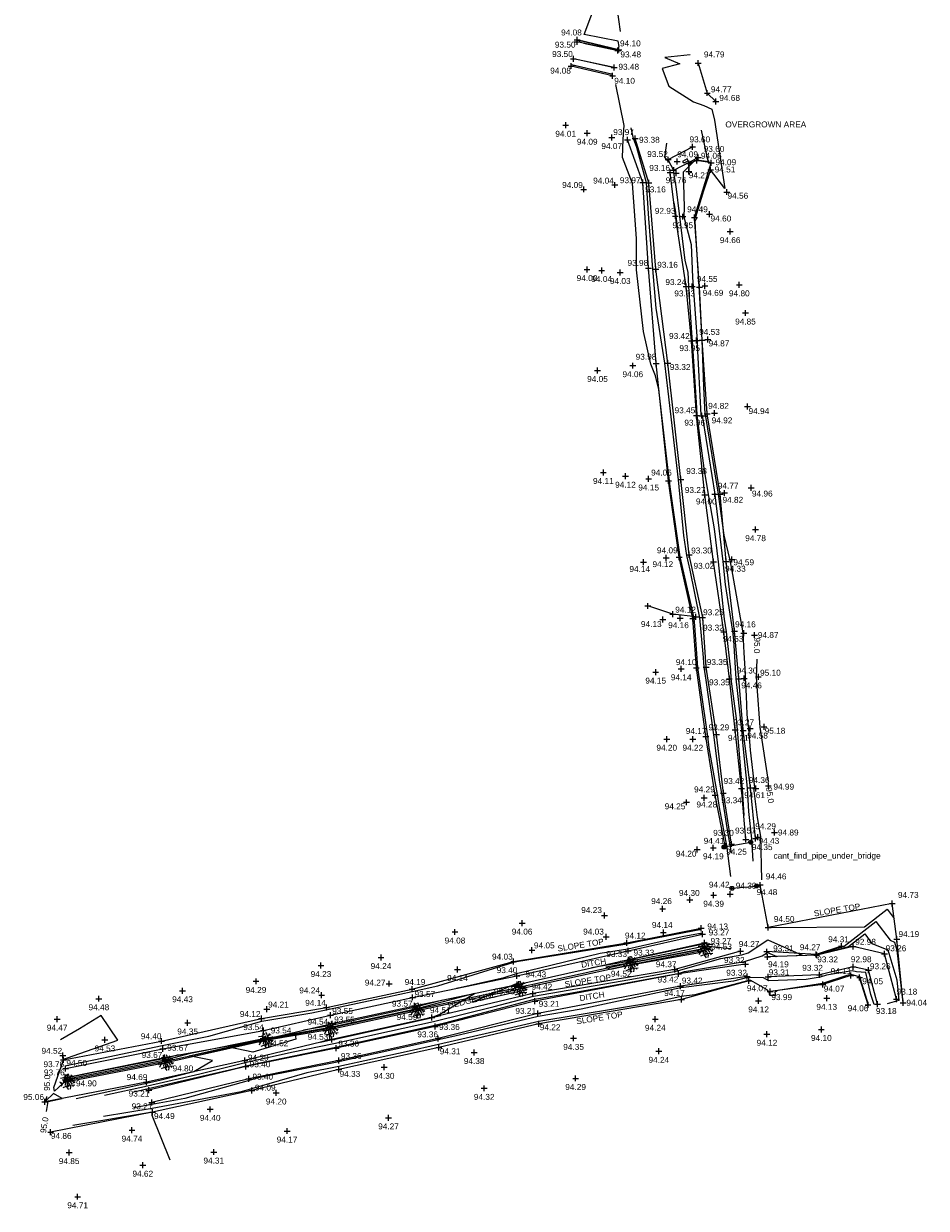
# Model space of a CAD drawing. Header units: metres. Extents: x 610185 to 614128, y 655663 to 660921.
# Tile 59 of 94: x 613308 to 613422, y 657851 to 658001. Entities that reach past the tile are written whole.
import ezdxf
from ezdxf.enums import TextEntityAlignment as Align

# ---------------------------------------------------------------- set-up
doc = ezdxf.new("R2010")
doc.units = ezdxf.units.M
doc.header["$MEASUREMENT"] = 0
for name, color, linetype in [('CONTOUR_ELEVATION', 56, 'Continuous'), ('CONTOUR_MJR', 34, 'Continuous'), ('CONTOUR_MJR_LABELS', 56, 'Continuous'), ('CONTOUR_MNR', 53, 'Continuous'), ('CONTOUR_SYMBOL', 56, 'Continuous'), ('DETAIL_DES', 250, 'Continuous'), ('DITCH_ELEVATION', 34, 'Continuous'), ('DITCH_LINE', 34, 'Continuous'), ('DITCH_SYMBOL', 34, 'Continuous'), ('FENCE_LINE', 7, 'FENCELINE1'), ('FENCE_SYMBOL', 7, 'Continuous'), ('HEDGE_LINE', 93, 'Continuous'), ('HEDGE_SYMBOL', 93, 'Continuous'), ('SLOPE_TOP_ELEVATION', 40, 'Continuous'), ('SLOPE_TOP_LINE', 40, 'Continuous'), ('SLOPE_TOP_SYMBOL', 40, 'Continuous'), ('TEXTS', 7, 'Continuous'), ('TOP_OF_WALL_ELEVATION', 211, 'Continuous'), ('WALL_TOP_LINE', 7, 'Continuous'), ('WALL_TOP_SYMBOL', 211, 'Continuous')]:
    doc.layers.add(name, color=color, linetype=linetype)
doc.styles.add('REGULAR', font='swissl.ttf')
doc.linetypes.add('FENCELINE1', pattern='A,6.35,-2.54,[133,ltypeshp.shx,S=2.54,R=0,X=-2.54,Y=0],-2.54,25.4', length=36.83)

# ---------------------------------------------------------------- blocks, each defined once
blk = doc.blocks.new('S061')
at = {"color": 0, "linetype": 'Continuous'}
for p, q in [((-0.5, 0), (0.5, 0)), ((0, -0.5), (0, 0.5))]:
    blk.add_line(p, q, dxfattribs=at)
blk = doc.blocks.new('042')
at = {"color": 0, "linetype": 'Continuous'}
for p, q in [((-0.5, 0), (-0.48, 0.13)), ((-0.48, -0.13), (-0.5, 0)), ((-0.5, 0), (0.5, 0)), ((-0.48, 0.13), (-0.43, 0.25)), ((-0.43, 0.25), (-0.35, 0.35)), ((-0.35, 0.35), (-0.25, 0.43)), ((-0.25, 0.43), (-0.13, 0.48)), ((-0.13, 0.48), (0, 0.5)), ((0, 0.5), (0.13, 0.48)), ((0, -0.5), (0, 0.5)), ((0.13, 0.48), (0.25, 0.43)), ((0.25, 0.43), (0.35, 0.35)), ((0.35, 0.35), (0.43, 0.25)), ((0.43, 0.25), (0.48, 0.13)), ((0.48, 0.13), (0.5, 0)), ((0.5, 0), (0.48, -0.13)), ((-0.43, -0.25), (-0.48, -0.13)), ((-0.35, -0.35), (-0.43, -0.25)), ((-0.25, -0.43), (-0.35, -0.35)), ((-0.13, -0.48), (-0.25, -0.43)), ((0, -0.5), (-0.13, -0.48)), ((0.13, -0.48), (0, -0.5)), ((0.25, -0.43), (0.13, -0.48)), ((0.35, -0.35), (0.25, -0.43)), ((0.43, -0.25), (0.35, -0.35)), ((0.48, -0.13), (0.43, -0.25))]:
    blk.add_line(p, q, dxfattribs=at)
blk = doc.blocks.new('092')
at = {"color": 0, "linetype": 'Continuous'}
for p, q in [((-0.23, 0.25), (-0.46, 0.21)), ((-0.13, 0.13), (-0.34, 0.1)), ((-0.2, -0.08), (-0.28, 0.01)), ((-0.04, 0.03), (-0.26, 0.29)), ((-0.17, 0.18), (-0.15, 0.48)), ((-0.16, 0.35), (-0.04, 0.44)), ((-0.1, 0.1), (-0.09, 0.24)), ((0.05, 0.08), (-0.01, 0.28)), ((0.03, 0.05), (0.26, 0.43)), ((0.14, 0.24), (0.04, 0.5)), ((0.06, 0), (0.37, 0.07)), ((0.1, 0.17), (0.33, 0.2)), ((0.14, 0.02), (0.28, -0.16)), ((0.2, 0.33), (0.34, 0.37)), ((0.2, 0.04), (0.43, 0.25)), ((0.28, 0.05), (0.42, -0.1)), ((0.37, -0.05), (0.47, 0.01)), ((-0.32, -0.12), (-0.5, -0.03)), ((-0.4, -0.08), (-0.46, -0.13)), ((-0.32, -0.12), (-0.4, -0.3)), ((-0.05, -0.02), (-0.32, -0.12)), ((-0.04, -0.29), (-0.31, -0.4)), ((-0.14, -0.06), (-0.15, -0.24)), ((-0.01, -0.06), (-0.05, -0.36)), ((-0.05, -0.36), (0.05, -0.5)), ((-0.03, -0.21), (0.06, -0.33)), ((0.04, -0.05), (0.18, -0.3)), ((0.09, -0.14), (0.08, -0.25)), ((0.14, -0.23), (0.46, -0.21)), ((0.18, -0.3), (0.16, -0.48)), ((0.31, -0.22), (0.36, -0.3))]:
    blk.add_line(p, q, dxfattribs=at)

msp = doc.modelspace()

# ---------------------------------------------------------------- linework, layer by layer
at = {"layer": 'CONTOUR_MJR'}
for points in [[(613400.51, 657920.13, 95), (613400.44, 657917.85, 95), (613400.52, 657916.64, 95), (613400.91, 657911.5, 95), (613401.95, 657904.61, 95)], [(613310.58, 657862.82, 95), (613310.79, 657864.09, 95), (613312.55, 657864.47, 95), (613311.43, 657865.1, 95), (613310.48, 657864.19, 95), (613310.47, 657864.25, 95), (613310.61, 657864.64, 95), (613310.61, 657864.73, 95)]]:
    msp.add_polyline3d(points, dxfattribs=at)
at = {"layer": 'CONTOUR_MNR'}
for points in [[(613383.08, 657997.71, 94), (613382.98, 657998.41, 94), (613378.64, 657999.26, 94), (613380.33, 658003.77, 94)], [(613383.27, 657999.63, 93.5), (613382.82, 658002.64, 93.5)], [(613377.79, 657998.53, 94), (613378.49, 657998.38, 94), (613383.03, 657997.3, 94)], [(613378.58, 657998.14, 93.5), (613382.75, 657997.25, 93.5), (613382.92, 657997.21, 93.5)], [(613382.45, 657995.02, 93.5), (613378.11, 657995.99, 93.5)], [(613392.08, 657996.66, 94.5), (613388.89, 657996.34, 94.5), (613390.77, 657995.51, 94.5), (613388.56, 657994.95, 94.5), (613389.4, 657992.71, 94.5), (613392.49, 657990.71, 94.5), (613393.83, 657990.25, 94.5), (613394.84, 657989.79, 94.5), (613395.15, 657988.38, 94.5), (613396.48, 657979.73, 94.5), (613394.68, 657982.12, 94.5), (613393.77, 657979.42, 94.5), (613392.78, 657976.09, 94.5), (613392.87, 657975.96, 94.5), (613392.69, 657975.66, 94.5), (613392.72, 657974.74, 94.5), (613393.18, 657967.27, 94.5), (613393.22, 657966.68, 94.5), (613393.57, 657960.53, 94.5), (613393.76, 657954.6, 94.5), (613393.94, 657951.14, 94.5), (613393.99, 657951.11, 94.5), (613395.1, 657944.34, 94.5), (613395.64, 657941.03, 94.5), (613396.33, 657935.82, 94.5), (613397.11, 657932.67, 94.5), (613397.44, 657930.83, 94.5), (613398.77, 657923.44, 94.5), (613398.78, 657922.61, 94.5), (613398.89, 657920.91, 94.5), (613399.05, 657918.26, 94.5), (613399.04, 657917.7, 94.5), (613399.18, 657915.49, 94.5), (613399.27, 657913.13, 94.5), (613399.49, 657911.29, 94.5), (613399.7, 657908.59, 94.5), (613400.24, 657903.86, 94.5), (613400.11, 657903.77, 94.5), (613400.57, 657900.07, 94.5), (613401.01, 657897.67, 94.5), (613401.12, 657892.16, 94.5)], [(613382.3, 657994.18, 94), (613381.42, 657994.38, 94), (613377.05, 657995.38, 94)], [(613397.22, 657892.6, 94), (613396.72, 657896.52, 94), (613395.86, 657901.08, 94), (613395.56, 657902.98, 94), (613394.51, 657908.89, 94), (613394.32, 657910.38, 94), (613394.07, 657912.12, 94), (613393.04, 657919.05, 94), (613392.69, 657924.34, 94), (613392.6, 657925.29, 94), (613392.36, 657926.44, 94), (613390.84, 657933.07, 94), (613389.55, 657941.94, 94), (613389.47, 657942.74, 94), (613389.32, 657944, 94), (613388.12, 657954.26, 94), (613387.68, 657956.01, 94), (613387.09, 657957.5, 94), (613386.19, 657961.61, 94), (613385.31, 657969.42, 94), (613385.29, 657973.41, 94), (613384.78, 657980.37, 94), (613383.5, 657983.65, 94), (613383.58, 657986, 94), (613383.73, 657987.7, 94), (613382.67, 657992.89, 94)], [(613397.31, 657895.53, 93.5), (613397.16, 657896.66, 93.5), (613396.91, 657897.97, 93.5), (613396.11, 657903.11, 93.5), (613395.85, 657904.56, 93.5), (613395.09, 657910.53, 93.5), (613394.11, 657917.47, 93.5), (613393.86, 657919.1, 93.5), (613393.78, 657920.34, 93.5), (613393.31, 657925.36, 93.5), (613392.09, 657931.4, 93.5), (613391.66, 657933.27, 93.5), (613391.29, 657935.77, 93.5), (613390.61, 657942.85, 93.5), (613389.28, 657954.05, 93.5), (613388.86, 657957.61, 93.5), (613387.76, 657964.57, 93.5), (613387.36, 657969.56, 93.5), (613386.85, 657975.95, 93.5), (613386.55, 657980.47, 93.5), (613385.32, 657984.93, 93.5), (613384.92, 657986.05, 93.5), (613384.63, 657987.43, 93.5)], [(613393.48, 657987.12, 94), (613394.3, 657983.37, 94), (613394.43, 657983.12, 94), (613392.94, 657983.34, 94), (613392.57, 657983.14, 94), (613391.34, 657981.95, 94), (613391.19, 657981.8, 94), (613391.31, 657977.36, 94), (613391.3, 657976.16, 94), (613392.22, 657972.64, 94), (613392.39, 657968.46, 94), (613392.46, 657967.33, 94), (613392.93, 657961.04, 94), (613392.96, 657960.47, 94), (613392.98, 657959.94, 94), (613393.44, 657951.07, 94), (613393.59, 657950.98, 94), (613393.67, 657950.49, 94), (613395.22, 657941.01, 94), (613395.23, 657940.95, 94), (613396.23, 657932.49, 94), (613396.53, 657929.59, 94), (613397.46, 657923.66, 94), (613397.59, 657922.51, 94), (613397.86, 657917.65, 94)], [(613389.1, 657985.49, 93.5), (613388.84, 657983.69, 93.5), (613389.2, 657983.26, 93.5), (613389.31, 657983.32, 93.5), (613389.98, 657982.05, 93.5), (613389.99, 657981.72, 93.5), (613390.29, 657980, 93.5), (613390.74, 657976.21, 93.5), (613391.42, 657970.61, 93.5), (613391.8, 657969.16, 93.5), (613391.87, 657967.34, 93.5), (613392.27, 657961.47, 93.5), (613392.35, 657960.44, 93.5), (613392.89, 657951.94, 93.5), (613392.94, 657950.99, 93.5), (613392.95, 657950.98, 93.5), (613393.82, 657944.3, 93.5), (613394.35, 657940.97, 93.5), (613395.13, 657936.64, 93.5), (613395.62, 657932.47, 93.5), (613396.38, 657925.17, 93.5), (613396.63, 657923.6, 93.5), (613397.18, 657918.78, 93.5), (613397.24, 657917.63, 93.5)], [(613391.85, 657983.24, 94), (613391.72, 657983.5, 94), (613391.12, 657983.16, 94), (613391.31, 657982.97, 94), (613391.85, 657983.24, 94)], [(613390, 657977.94, 93), (613390.22, 657976.72, 93), (613390.28, 657976.24, 93), (613390.52, 657974.22, 93)], [(613397.24, 657917.63, 93.5), (613397.9, 657912.62, 93.5), (613398.05, 657911.16, 93.5), (613398.6, 657904.53, 93.5), (613398.68, 657903.76, 93.5), (613398.87, 657900.33, 93.5)], [(613397.86, 657917.65, 94), (613398.1, 657915.78, 94), (613398.58, 657911.11, 94), (613398.75, 657909.15, 94), (613399.29, 657903.79, 94), (613399.46, 657900.83, 94), (613399.87, 657897.37, 94), (613400.01, 657894.52, 94)], [(613401.94, 657886.3, 94.5), (613401.92, 657886.18, 94.5), (613401.95, 657886.12, 94.5), (613401.97, 657886.13, 94.5), (613402.01, 657886.11, 94.5), (613402.03, 657886.12, 94.5), (613414.18, 657886.23, 94.5), (613417.04, 657888.46, 94.5), (613417.93, 657887.27, 94.5)], [(613407.86, 657882.61, 94), (613408.05, 657882.7, 94), (613410.27, 657883.41, 94), (613411.59, 657883.76, 94), (613415.62, 657886.9, 94), (613417.41, 657884.52, 94), (613417.95, 657884.29, 94), (613418.26, 657883.27, 94), (613419.01, 657876.6, 94), (613418.9, 657876.57, 94)], [(613312.9, 657868.63, 94), (613317.59, 657869.6, 94), (613325.21, 657871.21, 94), (613331.13, 657872.38, 94), (613337.83, 657874.28, 94), (613344.17, 657875.31, 94), (613346.15, 657875.77, 94), (613353.76, 657877.34, 94), (613356.88, 657878.01, 94), (613360.11, 657878.74, 94), (613369.74, 657881.73, 94), (613370.35, 657881.88, 94), (613384.1, 657884.06, 94), (613385.43, 657884.36, 94), (613393.51, 657885.92, 94)], [(613362.56, 657878.45, 93.5), (613362.52, 657878.45, 93.5), (613368.53, 657879.82, 93.5), (613370.08, 657880.3, 93.5), (613380.7, 657882.87, 93.5), (613384.2, 657883.42, 93.5), (613391.06, 657884.99, 93.5), (613393.61, 657885.48, 93.5)], [(613408.04, 657882.62, 93.5), (613408.09, 657882.64, 93.5), (613408.68, 657882.83, 93.5), (613412.15, 657883.74, 93.5), (613414.2, 657885.34, 93.5), (613415.11, 657884.13, 93.5), (613417.1, 657883.3, 93.5), (613418.24, 657879.49, 93.5), (613418.53, 657876.89, 93.5), (613417.02, 657876.48, 93.5)], [(613317.89, 657864.89, 94), (613323.35, 657866.08, 94), (613329.97, 657867.62, 94), (613335.73, 657869.05, 94), (613341.6, 657870.34, 94), (613346.97, 657871.45, 94), (613354.01, 657873.02, 94), (613359.56, 657874.24, 94), (613367.25, 657876.11, 94), (613372.25, 657877.43, 94), (613384.46, 657879.54, 94), (613390.32, 657880.61, 94), (613395.97, 657882.22, 94), (613398.65, 657882.66, 94), (613399.45, 657882.92, 94), (613401.93, 657884.56, 94), (613406.28, 657882.64, 94), (613405.5, 657882.53, 94)], [(613397.23, 657883.42, 94), (613393.94, 657883.79, 94), (613389.78, 657882.89, 94), (613384.51, 657881.86, 94), (613379.58, 657881.03, 94)], [(613393.98, 657883.5, 94.5), (613393.74, 657883.45, 94.5), (613384.54, 657881.66, 94.5), (613381.42, 657881.13, 94.5), (613381.99, 657880.85, 94.5), (613385.29, 657881.54, 94.5), (613393.25, 657882.98, 94.5), (613394.5, 657883.44, 94.5), (613393.98, 657883.5, 94.5)], [(613394.95, 657883.96, 93.5), (613393.91, 657884.07, 93.5), (613385.83, 657882.32, 93.5), (613384.48, 657882.06, 93.5), (613383.24, 657881.85, 93.5)], [(613412.51, 657883.67, 93), (613412.51, 657883.67, 93), (613412.72, 657883.73, 93), (613412.79, 657883.78, 93)], [(613412.79, 657883.78, 93), (613412.81, 657883.74, 93), (613412.97, 657883.67, 93), (613412.97, 657883.67, 93)], [(613321.44, 657865.3, 93.5), (613323.46, 657865.73, 93.5), (613334.86, 657868.38, 93.5), (613335.81, 657868.62, 93.5), (613336.78, 657868.83, 93.5), (613347.2, 657870.99, 93.5), (613348.72, 657871.32, 93.5), (613359.75, 657873.75, 93.5), (613361.48, 657874.17, 93.5), (613372.36, 657877.04, 93.5), (613376.85, 657877.82, 93.5), (613390.57, 657880.32, 93.5), (613391.38, 657880.55, 93.5), (613398.97, 657881.81, 93.5), (613401.22, 657882.54, 93.5), (613401.89, 657882.99, 93.5), (613403.07, 657882.46, 93.5), (613402.86, 657882.44, 93.5)], [(613415.37, 657876.4, 93.5), (613414.98, 657877.67, 93.5), (613414.33, 657880.45, 93.5), (613413.14, 657880.51, 93.5), (613412.61, 657880.66, 93.5), (613409.36, 657880.11, 93.5), (613408.55, 657879.84, 93.5), (613406.77, 657879.57, 93.5), (613402.04, 657879.39, 93.5), (613401.37, 657879.77, 93.5), (613399.36, 657879.79, 93.5), (613397.58, 657879.32, 93.5), (613390.89, 657878.5, 93.5), (613378.27, 657875.78, 93.5), (613372.82, 657874.88, 93.5), (613362.3, 657872.37, 93.5), (613360.18, 657871.89, 93.5), (613349.44, 657869.53, 93.5), (613347.59, 657869.13, 93.5), (613337.38, 657867.1, 93.5), (613336.23, 657866.76, 93.5), (613328.07, 657864.48, 93.5), (613323.92, 657863.7, 93.5), (613321.64, 657863.31, 93.5)], [(613412.86, 657881.13, 93), (613412.87, 657881.13, 93), (613412.76, 657881.14, 93), (613412.75, 657881.14, 93), (613412.54, 657881.11, 93)], [(613414.69, 657876.35, 94), (613413.68, 657879.61, 94), (613413.62, 657879.87, 94), (613413.51, 657879.87, 94), (613412.48, 657880.17, 94), (613411.91, 657880.07, 94), (613408.85, 657879.03, 94), (613403.17, 657878.16, 94), (613402.83, 657877.96, 94), (613402.91, 657877.53, 94), (613402.18, 657877.53, 94), (613402.08, 657877.93, 94), (613401.83, 657878.23, 94), (613399.75, 657879.42, 94), (613399.5, 657879.43, 94), (613392.67, 657877.6, 94), (613390.95, 657877.39, 94), (613387.72, 657876.69, 94), (613372.9, 657874.23, 94), (613369.64, 657873.45, 94), (613360.22, 657871.3, 94), (613356.13, 657870.4, 94), (613347.59, 657868.54, 94), (613343.53, 657867.73, 94), (613336.51, 657865.7, 94), (613335.23, 657865.34, 94), (613323.96, 657863.22, 94), (613317.77, 657862.18, 94)], [(613371.42, 657878.26, 94), (613364.44, 657876.68, 94), (613370.32, 657879.14, 94), (613371.42, 657878.26, 94)], [(613370.55, 657878.84, 93.5), (613369.42, 657878.59, 93.5), (613370.37, 657878.98, 93.5), (613370.55, 657878.84, 93.5)], [(613314.34, 657864.49, 94.5), (613323.25, 657866.43, 94.5), (613325.09, 657866.86, 94.5), (613329.23, 657867.88, 94.5), (613331.57, 657869.27, 94.5), (613328.64, 657869.87, 94.5), (613338.28, 657872.05, 94.5), (613346.2, 657873.38, 94.5), (613346.45, 657871.95, 94.5), (613345.28, 657871.61, 94.5), (613346.42, 657871.86, 94.5), (613346.73, 657871.92, 94.5), (613359.3, 657874.71, 94.5), (613359.38, 657874.73, 94.5), (613360.5, 657875, 94.5), (613359.45, 657874.76, 94.5), (613360.4, 657875.16, 94.5), (613364.79, 657877.79, 94.5), (613357.45, 657875.84, 94.5), (613356.52, 657875.64, 94.5), (613346.54, 657873.46, 94.5), (613338.49, 657872.09, 94.5), (613338.48, 657872.12, 94.5), (613338.28, 657872.07, 94.5), (613328.59, 657870.13, 94.5), (613325.61, 657869.34, 94.5), (613322.1, 657868.64, 94.5), (613313.21, 657866.94, 94.5), (613311.58, 657865.4, 94.5), (613311.48, 657865.87, 94.5), (613312.7, 657869.32, 94.5), (613312.7, 657869.44, 94.5), (613313.24, 657869.61, 94.5), (613319.59, 657871.87, 94.5), (613317.5, 657875.01, 94.5), (613314.73, 657873.31, 94.5), (613312.32, 657871.89, 94.5)], [(613360.74, 657876.95, 94), (613357.3, 657876.04, 94), (613351.39, 657874.76, 94), (613346.65, 657873.72, 94), (613343.13, 657873.13, 94)], [(613342.05, 657872.66, 94), (613342.16, 657871.98, 94), (613336.69, 657870.36, 94), (613333.67, 657870.99, 94), (613338.27, 657872.03, 94), (613342.05, 657872.66, 94)], [(613327.27, 657870.01, 94), (613325.54, 657869.55, 94), (613316.11, 657867.67, 94), (613313.21, 657867.11, 94), (613312.67, 657866.61, 94)], [(613326.21, 657856.68, 94.5), (613323.93, 657862.34, 94.5), (613323.93, 657862.68, 94.5), (613323.74, 657862.69, 94.5), (613313.9, 657861.04, 94.5)]]:
    msp.add_polyline3d(points, dxfattribs=at)
at = {"layer": 'DITCH_LINE'}
for p, q in [((613382.92, 657997.2, 93.48), (613377.76, 657998.32, 93.5)), ((613382.46, 657995.05, 93.48), (613377.29, 657996.17, 93.5)), ((613389.31, 657983.39, 93.52), (613392.4, 657985, 93.6)), ((613390, 657982.06, 93.52), (613393.09, 657983.67, 93.6))]:
    msp.add_line(p, q, dxfattribs=at)
for points in [[(613397.34, 657896.71, 93.3), (613396.29, 657903.16, 93.34), (613395.41, 657910.59, 93.29), (613394.12, 657919.11, 93.35), (613393.67, 657925.39, 93.25), (613391.98, 657933.34, 93.3), (613390.89, 657942.87, 93.38), (613389.26, 657957.63, 93.32), (613387.74, 657969.5, 93.16), (613386.87, 657980.45, 93.16), (613385.12, 657986.08, 93.38)], [(613399.13, 657897.3, 93.57), (613398.58, 657903.75, 93.42), (613397.8, 657911.18, 93.27), (613397.05, 657917.63, 93.35), (613396.33, 657923.58, 93.32), (613395.04, 657932.44, 93.02), (613393.95, 657940.95, 93.27), (613392.89, 657950.98, 93.45), (613392.26, 657960.43, 93.42), (613391.58, 657967.34, 93.24), (613390.21, 657976.25, 92.93), (613389.54, 657981.77, 93.16)], [(613312.99, 657868.27, 93.76), (613325.29, 657870.76, 93.67), (613338.03, 657873.08, 93.54), (613346.52, 657875.04, 93.55), (613356.94, 657877.29, 93.57), (613370.15, 657880.03, 93.4), (613384.24, 657883.2, 93.33), (613393.66, 657885.28, 93.27)], [(613313.21, 657867.19, 93.76), (613325.5, 657869.68, 93.67), (613338.25, 657872.01, 93.54), (613346.76, 657873.96, 93.55), (613357.17, 657876.21, 93.57), (613370.38, 657878.95, 93.4), (613384.47, 657882.13, 93.33), (613393.89, 657884.2, 93.27)], [(613418.23, 657877.07, 93.18), (613416.7, 657882.82, 93.26), (613412.74, 657883.73, 92.98), (613408.11, 657882.62, 93.32), (613401.88, 657882.4, 93.31)], [(613399.08, 657881.5, 93.32), (613390.61, 657880.27, 93.42), (613372.43, 657876.82, 93.21), (613359.81, 657873.61, 93.36), (613347.26, 657870.86, 93.36), (613335.82, 657868.53, 93.4), (613323.52, 657865.53, 93.21)], [(613415.81, 657876.43, 93.18), (613414.67, 657880.72, 93.26), (613412.75, 657881.16, 92.98), (613408.45, 657880.13, 93.32), (613401.97, 657879.9, 93.31)], [(613399.31, 657879.92, 93.32), (613390.87, 657878.69, 93.42), (613372.78, 657875.25, 93.21), (613360.17, 657872.06, 93.36), (613347.59, 657869.29, 93.36), (613336.17, 657866.97, 93.4), (613323.9, 657863.97, 93.21)]]:
    msp.add_polyline3d(points, dxfattribs=at)
at = {"layer": 'FENCE_LINE'}
msp.add_polyline3d([(613392.81, 657925.48, 94.09), (613389.9, 657925.82, 94.15), (613386.71, 657926.86, 94.29)], dxfattribs=at)
at = {"layer": 'HEDGE_LINE'}
msp.add_polyline3d([(613313.24, 657866.61, 94.9), (613325.69, 657869.02, 94.8), (613338.32, 657871.85, 94.52), (613346.57, 657873.24, 94.54), (613357.52, 657875.61, 94.59), (613370.49, 657878.35, 94.43), (613384.58, 657881.46, 94.52), (613394.02, 657883.29, 94.53)], dxfattribs=at)
at = {"layer": 'SLOPE_TOP_LINE'}
for p, q in [((613383.05, 657997.32, 94.1), (613377.79, 657998.56, 94.08)), ((613382.27, 657994.01, 94.1), (613377.01, 657995.25, 94.08)), ((613414.61, 657876.34, 94.06), (613413.55, 657879.81, 94.05))]:
    msp.add_line(p, q, dxfattribs=at)
for points in [[(613393.11, 657995.63, 94.79), (613394.26, 657991.83, 94.77), (613395.33, 657990.75, 94.68)], [(613396.5, 657896.45, 94.25), (613395.24, 657902.9, 94.29), (613394.06, 657910.33, 94.17), (613392.87, 657919.04, 94.1), (613392.43, 657925.28, 94.12), (613390.69, 657933.04, 94.09), (613389.33, 657942.72, 94.06), (613387.78, 657957.56, 93.98), (613386.82, 657969.65, 93.98), (613386.09, 657980.48, 93.97), (613384.14, 657985.92, 93.97)], [(613400.38, 657897.42, 94.29), (613399.73, 657903.81, 94.36), (613398.81, 657911.09, 94.21), (613398.23, 657917.65, 94.3), (613397.71, 657923.67, 94.16), (613396.63, 657932.51, 94.33), (613395.87, 657941.04, 94.77), (613394.25, 657951.19, 94.82), (613393.61, 657960.53, 94.53), (613393.26, 657967.26, 94.55), (613392.63, 657976.06, 94.49), (613394.75, 657982.99, 94.09), (613392.91, 657983.29, 94.06), (613391.92, 657982.91, 94.09), (613391.91, 657981.9, 94.21)], [(613419.05, 657876.58, 94.04), (613418.26, 657884.66, 94.19), (613417.69, 657889.18, 94.73), (613401.97, 657886.13, 94.5), (613400.95, 657891.52, 94.46)], [(613312.71, 657869.36, 94.5), (613325.12, 657871.76, 94.4), (613337.78, 657874.6, 94.12), (613346.04, 657875.99, 94.14), (613356.86, 657878.33, 94.19), (613369.73, 657881.82, 94.03), (613384.08, 657884.21, 94.12), (613393.48, 657886.04, 94.13)], [(613313.21, 657866.8, 94.9), (613325.65, 657869.21, 94.8), (613338.31, 657871.95, 94.52), (613346.53, 657873.44, 94.54), (613357.48, 657875.8, 94.59), (613370.43, 657878.59, 94.43), (613384.54, 657881.65, 94.52), (613393.98, 657883.48, 94.53)], [(613411.24, 657883.77, 94.31), (613408.03, 657882.73, 94.27), (613401.79, 657883.08, 94.19)], [(613398.48, 657883.13, 94.27), (613390.13, 657880.82, 94.37), (613372.16, 657877.76, 94.42), (613359.37, 657874.73, 94.51), (613346.72, 657871.95, 94.53), (613335.69, 657869.3, 94.29), (613323.21, 657866.56, 94.69), (613310.34, 657864.04, 95.06)], [(613399.52, 657879.37, 94.07), (613390.98, 657877.01, 94.17), (613372.93, 657873.93, 94.22), (613360.24, 657870.93, 94.31), (613347.59, 657868.15, 94.33), (613336.56, 657865.5, 94.09), (613324.01, 657862.74, 94.49), (613311.09, 657860.21, 94.86)], [(613412.45, 657880.06, 94.11), (613408.89, 657878.91, 94.07), (613402.22, 657878.04, 93.99)]]:
    msp.add_polyline3d(points, dxfattribs=at)
at = {"layer": 'WALL_TOP_LINE'}
msp.add_line((613397.38, 657891.1, 94.42), (613400.5, 657891.39, 94.48), dxfattribs=at)
msp.add_polyline3d([(613396.37, 657896.33, 94.3), (613396.42, 657896.36, 94.41), (613399.76, 657896.95, 94.35)], dxfattribs=at)

# ---------------------------------------------------------------- block references
at = {"layer": 'CONTOUR_SYMBOL', "xscale": 0.75, "yscale": 0.75, "zscale": 0.75}
for p in [(613376.32, 657987.75, 94.01), (613379.05, 657986.74, 94.09), (613382.15, 657986.19, 94.07), (613390.44, 657983.17, 93.86), (613390.33, 657981.68, 93.76), (613394.68, 657982.1, 94.51), (613378.6, 657979.63, 94.09), (613382.53, 657980.18, 94.04), (613396.72, 657979.29, 94.56), (613391.15, 657976.17, 93.95), (613394.53, 657976.5, 94.6), (613397.15, 657974.28, 94.66), (613379.02, 657969.47, 94), (613380.88, 657969.36, 94.04), (613383.23, 657969.11, 94.03), (613392.36, 657967.34, 93.93), (613393.96, 657967.4, 94.69), (613398.31, 657967.54, 94.8), (613399.09, 657963.97, 94.85), (613392.9, 657960.47, 93.95), (613394.31, 657960.61, 94.87), (613380.35, 657956.7, 94.05), (613384.82, 657957.3, 94.06), (613399.34, 657952.14, 94.94), (613393.56, 657950.96, 93.96), (613395.17, 657951.3, 94.92), (613381.09, 657943.78, 94.11), (613383.89, 657943.3, 94.12), (613386.83, 657942.95, 94.15), (613399.81, 657941.81, 94.96), (613395.22, 657941.01, 94), (613396.44, 657941.17, 94.82), (613400.37, 657936.53, 94.78), (613389.05, 657932.95, 94.12), (613397.37, 657932.76, 94.59), (613386.17, 657932.4, 94.14), (613388.62, 657925.14, 94.13), (613390.81, 657925.32, 94.16), (613398.87, 657923.41, 94.53), (613400.22, 657923.18, 94.87), (613387.72, 657918.49, 94.15), (613390.95, 657918.91, 94.14), (613398.92, 657917.69, 94.46), (613400.72, 657917.88, 95.1), (613399.68, 657911.34, 94.58), (613401.44, 657911.56, 95.18), (613389.12, 657909.99, 94.2), (613392.42, 657909.99, 94.22), (613400.41, 657903.73, 94.61), (613401.99, 657904.06, 94.99), (613391.61, 657901.99, 94.25), (613393.86, 657902.56, 94.28), (613402.76, 657898.18, 94.89), (613400.67, 657897.58, 94.43), (613392.96, 657896, 94.2), (613395.02, 657896.24, 94.19), (613392.04, 657889.63, 94.3), (613395.06, 657890.23, 94.39), (613381.23, 657887.66, 94.23), (613388.6, 657888.51, 94.26), (613370.8, 657886.7, 94.06), (613362.3, 657885.57, 94.08), (613381.46, 657884.94, 94.03), (613388.69, 657885.5, 94.14), (613372.05, 657883.28, 94.05), (613352.93, 657882.34, 94.24), (613345.33, 657881.33, 94.23), (613362.61, 657880.82, 94.14), (613337.1, 657879.32, 94.29), (613353.95, 657879.02, 94.27), (613317.2, 657877.12, 94.48), (613327.79, 657878.13, 94.43), (613345.41, 657877.57, 94.24), (613409.38, 657877.17, 94.13), (613338.47, 657875.78, 94.21), (613400.75, 657876.84, 94.12), (613311.91, 657874.53, 94.47), (613387.67, 657874.52, 94.24), (613328.44, 657874.05, 94.35), (613401.81, 657872.62, 94.12), (613408.7, 657873.23, 94.1), (613317.96, 657871.9, 94.53), (613377.32, 657872.1, 94.35), (613312.63, 657869.93, 94.52), (613364.73, 657870.31, 94.38), (613388.12, 657870.46, 94.24), (613353.33, 657868.43, 94.3), (613377.58, 657867.03, 94.29), (613339.66, 657865.18, 94.2), (613366, 657865.77, 94.32), (613331.3, 657863.11, 94.4), (613353.88, 657862.03, 94.27), (613321.39, 657860.48, 94.74), (613341.03, 657860.36, 94.17), (613313.43, 657857.63, 94.85), (613331.75, 657857.7, 94.31), (613322.76, 657856.04, 94.62), (613314.51, 657852.04, 94.71)]:
    msp.add_blockref('S061', p, dxfattribs=at)
at = {"layer": 'DITCH_SYMBOL', "xscale": 0.75, "yscale": 0.75, "zscale": 0.75}
for p in [(613377.76, 657998.32, 93.5), (613382.92, 657997.2, 93.48), (613377.29, 657996.17, 93.5), (613382.46, 657995.05, 93.48), (613385.12, 657986.08, 93.38), (613392.4, 657985, 93.6), (613393.09, 657983.67, 93.6), (613389.31, 657983.39, 93.52), (613389.54, 657981.77, 93.16), (613390, 657982.06, 93.52), (613386.87, 657980.45, 93.16), (613390.21, 657976.25, 92.93), (613387.74, 657969.5, 93.16), (613391.58, 657967.34, 93.24), (613392.26, 657960.43, 93.42), (613389.26, 657957.63, 93.32), (613392.89, 657950.98, 93.45), (613390.89, 657942.87, 93.38), (613393.95, 657940.95, 93.27), (613391.98, 657933.34, 93.3), (613395.04, 657932.44, 93.02), (613393.67, 657925.39, 93.25), (613396.33, 657923.58, 93.32), (613394.12, 657919.11, 93.35), (613397.05, 657917.63, 93.35), (613395.41, 657910.59, 93.29), (613397.8, 657911.18, 93.27), (613396.29, 657903.16, 93.34), (613398.58, 657903.75, 93.42), (613397.34, 657896.71, 93.3), (613399.13, 657897.3, 93.57), (613393.66, 657885.28, 93.27), (613384.24, 657883.2, 93.33), (613393.89, 657884.2, 93.27), (613412.74, 657883.73, 92.98), (613384.47, 657882.13, 93.33), (613401.88, 657882.4, 93.31), (613408.11, 657882.62, 93.32), (613416.7, 657882.82, 93.26), (613390.61, 657880.27, 93.42), (613399.08, 657881.5, 93.32), (613408.45, 657880.13, 93.32), (613412.75, 657881.16, 92.98), (613414.67, 657880.72, 93.26), (613370.15, 657880.03, 93.4), (613370.38, 657878.95, 93.4), (613390.87, 657878.69, 93.42), (613399.31, 657879.92, 93.32), (613401.97, 657879.9, 93.31), (613356.94, 657877.29, 93.57), (613357.17, 657876.21, 93.57), (613372.43, 657876.82, 93.21), (613415.81, 657876.43, 93.18), (613418.23, 657877.07, 93.18), (613346.52, 657875.04, 93.55), (613372.78, 657875.25, 93.21), (613338.03, 657873.08, 93.54), (613346.76, 657873.96, 93.55), (613359.81, 657873.61, 93.36), (613338.25, 657872.01, 93.54), (613360.17, 657872.06, 93.36), (613325.29, 657870.76, 93.67), (613325.5, 657869.68, 93.67), (613347.26, 657870.86, 93.36), (613312.99, 657868.27, 93.76), (613335.82, 657868.53, 93.4), (613347.59, 657869.29, 93.36), (613313.21, 657867.19, 93.76), (613336.17, 657866.97, 93.4), (613323.52, 657865.53, 93.21), (613323.9, 657863.97, 93.21)]:
    msp.add_blockref('S061', p, dxfattribs=at)
at = {"layer": 'FENCE_SYMBOL', "xscale": 0.75, "yscale": 0.75, "zscale": 0.75}
for p in [(613386.71, 657926.86, 94.29), (613389.9, 657925.82, 94.15), (613392.81, 657925.48, 94.09)]:
    msp.add_blockref('S061', p, dxfattribs=at)
at = {"layer": 'HEDGE_SYMBOL', "xscale": 2, "yscale": 2, "zscale": 2}
for p in [(613394.02, 657883.29, 94.53), (613384.58, 657881.46, 94.52), (613370.49, 657878.35, 94.43), (613357.52, 657875.61, 94.59), (613346.57, 657873.24, 94.54), (613338.32, 657871.85, 94.52), (613325.69, 657869.02, 94.8), (613313.24, 657866.61, 94.9)]:
    msp.add_blockref('092', p, dxfattribs=at)
at = {"layer": 'SLOPE_TOP_SYMBOL', "xscale": 0.75, "yscale": 0.75, "zscale": 0.75}
for p in [(613377.79, 657998.56, 94.08), (613383.05, 657997.32, 94.1), (613393.11, 657995.63, 94.79), (613377.01, 657995.25, 94.08), (613382.27, 657994.01, 94.1), (613394.26, 657991.83, 94.77), (613395.33, 657990.75, 94.68), (613384.14, 657985.92, 93.97), (613391.92, 657982.91, 94.09), (613392.91, 657983.29, 94.06), (613394.75, 657982.99, 94.09), (613391.91, 657981.9, 94.21), (613386.09, 657980.48, 93.97), (613392.63, 657976.06, 94.49), (613386.82, 657969.65, 93.98), (613393.26, 657967.26, 94.55), (613393.61, 657960.53, 94.53), (613387.78, 657957.56, 93.98), (613394.25, 657951.19, 94.82), (613389.33, 657942.72, 94.06), (613395.87, 657941.04, 94.77), (613390.69, 657933.04, 94.09), (613396.63, 657932.51, 94.33), (613392.43, 657925.28, 94.12), (613397.71, 657923.67, 94.16), (613392.87, 657919.04, 94.1), (613398.23, 657917.65, 94.3), (613394.06, 657910.33, 94.17), (613398.81, 657911.09, 94.21), (613395.24, 657902.9, 94.29), (613399.73, 657903.81, 94.36), (613400.38, 657897.42, 94.29), (613396.5, 657896.45, 94.25), (613400.95, 657891.52, 94.46), (613397.15, 657890.35, 94.39), (613417.69, 657889.18, 94.73), (613401.97, 657886.13, 94.5), (613393.48, 657886.04, 94.13), (613418.26, 657884.66, 94.19), (613384.08, 657884.21, 94.12), (613393.98, 657883.48, 94.53), (613398.48, 657883.13, 94.27), (613411.24, 657883.77, 94.31), (613369.73, 657881.82, 94.03), (613384.54, 657881.65, 94.52), (613401.79, 657883.08, 94.19), (613408.03, 657882.73, 94.27), (613390.13, 657880.82, 94.37), (613370.43, 657878.59, 94.43), (613399.52, 657879.37, 94.07), (613408.89, 657878.91, 94.07), (613412.45, 657880.06, 94.11), (613413.55, 657879.81, 94.05), (613356.86, 657878.33, 94.19), (613372.16, 657877.76, 94.42), (613402.22, 657878.04, 93.99), (613346.04, 657875.99, 94.14), (613357.48, 657875.8, 94.59), (613390.98, 657877.01, 94.17), (613414.61, 657876.34, 94.06), (613419.05, 657876.58, 94.04), (613337.78, 657874.6, 94.12), (613359.37, 657874.73, 94.51), (613346.53, 657873.44, 94.54), (613372.93, 657873.93, 94.22), (613325.12, 657871.76, 94.4), (613338.31, 657871.95, 94.52), (613346.72, 657871.95, 94.53), (613360.24, 657870.93, 94.31), (613312.71, 657869.36, 94.5), (613325.65, 657869.21, 94.8), (613335.69, 657869.3, 94.29), (613347.59, 657868.15, 94.33), (613313.21, 657866.8, 94.9), (613323.21, 657866.56, 94.69), (613336.56, 657865.5, 94.09), (613310.34, 657864.04, 95.06), (613324.01, 657862.74, 94.49), (613311.09, 657860.21, 94.86)]:
    msp.add_blockref('S061', p, dxfattribs=at)
at = {"layer": 'WALL_TOP_SYMBOL', "xscale": 0.5, "yscale": 0.5, "zscale": 0.5}
for p in [(613399.76, 657896.95, 94.35), (613396.37, 657896.33, 94.3), (613396.42, 657896.36, 94.41), (613397.38, 657891.1, 94.42), (613400.5, 657891.39, 94.48)]:
    msp.add_blockref('042', p, dxfattribs=at)

# ---------------------------------------------------------------- texts
at = {"layer": 'CONTOUR_ELEVATION', "style": 'REGULAR'}
for s, p in [('94.01', (613376.32, 657987.04, 94.01)), ('94.09', (613379.05, 657986.03, 94.09)), ('94.07', (613382.15, 657985.48, 94.07)), ('94.51', (613396.5, 657982.52, 94.51)), ('94.04', (613381.11, 657981.11, 94.04)), ('93.76', (613390.3, 657981.16, 93.76)), ('94.09', (613377.18, 657980.56, 94.09)), ('94.56', (613398.13, 657979.2, 94.56)), ('93.95', (613391.15, 657975.46, 93.95)), ('94.60', (613395.98, 657976.31, 94.6)), ('94.66', (613397.15, 657973.57, 94.66)), ('94.00', (613379.02, 657968.76, 94)), ('94.04', (613380.88, 657968.65, 94.04)), ('94.03', (613383.23, 657968.4, 94.03)), ('93.93', (613391.39, 657966.82, 93.93)), ('94.69', (613394.98, 657966.9, 94.69)), ('94.80', (613398.31, 657966.83, 94.8)), ('94.85', (613399.09, 657963.26, 94.85)), ('94.87', (613395.74, 657960.49, 94.87)), ('93.95', (613392.03, 657959.89, 93.95)), ('94.05', (613380.35, 657955.99, 94.05)), ('94.06', (613384.82, 657956.59, 94.06)), ('94.94', (613400.79, 657951.92, 94.94)), ('93.96', (613392.66, 657950.45, 93.96)), ('94.92', (613396.12, 657950.74, 94.92)), ('94.11', (613381.09, 657943.07, 94.11)), ('94.12', (613383.89, 657942.59, 94.12)), ('94.15', (613386.83, 657942.24, 94.15)), ('94.00', (613394.13, 657940.47, 94)), ('94.82', (613397.49, 657940.68, 94.82)), ('94.96', (613401.22, 657941.47, 94.96)), ('94.78', (613400.37, 657935.82, 94.78)), ('94.14', (613385.7, 657931.92, 94.14)), ('94.12', (613388.62, 657932.53, 94.12)), ('94.59', (613398.87, 657932.77, 94.59)), ('94.13', (613387.16, 657924.94, 94.13)), ('94.16', (613390.61, 657924.8, 94.16)), ('94.53', (613397.52, 657923.07, 94.53)), ('94.87', (613401.97, 657923.56, 94.87)), ('94.14', (613390.95, 657918.2, 94.14)), ('95.10', (613402.25, 657918.78, 95.1)), ('94.15', (613387.72, 657917.78, 94.15)), ('94.46', (613399.86, 657917.17, 94.46)), ('94.58', (613400.62, 657910.82, 94.58)), ('95.18', (613402.83, 657911.43, 95.18)), ('94.20', (613389.12, 657909.28, 94.2)), ('94.22', (613392.42, 657909.28, 94.22)), ('94.61', (613400.25, 657903.27, 94.61)), ('94.99', (613403.94, 657904.35, 94.99)), ('94.25', (613390.17, 657901.86, 94.25)), ('94.28', (613394.19, 657902.09, 94.28)), ('94.89', (613404.51, 657898.54, 94.89)), ('94.43', (613402.06, 657897.49, 94.43)), ('94.20', (613391.58, 657895.86, 94.2)), ('94.19', (613395.02, 657895.53, 94.19)), ('94.26', (613388.46, 657889.85, 94.26)), ('94.30', (613391.98, 657890.89, 94.3)), ('94.39', (613395.06, 657889.52, 94.39)), ('94.23', (613379.6, 657888.72, 94.23)), ('94.14', (613388.55, 657886.84, 94.14)), ('94.06', (613370.8, 657885.99, 94.06)), ('94.03', (613379.84, 657885.99, 94.03)), ('94.08', (613362.3, 657884.86, 94.08)), ('94.05', (613373.61, 657884.24, 94.05)), ('94.23', (613345.33, 657880.62, 94.23)), ('94.24', (613352.93, 657881.63, 94.24)), ('94.27', (613352.19, 657879.53, 94.27)), ('94.14', (613362.61, 657880.11, 94.14)), ('94.29', (613337.1, 657878.61, 94.29)), ('94.24', (613343.89, 657878.54, 94.24)), ('94.48', (613317.2, 657876.41, 94.48)), ('94.43', (613327.79, 657877.42, 94.43)), ('94.21', (613339.94, 657876.75, 94.21)), ('94.12', (613400.75, 657876.13, 94.12)), ('94.13', (613409.38, 657876.46, 94.13)), ('94.47', (613311.91, 657873.82, 94.47)), ('94.35', (613328.44, 657873.34, 94.35)), ('94.24', (613387.67, 657873.81, 94.24)), ('94.12', (613401.81, 657871.91, 94.12)), ('94.10', (613408.7, 657872.52, 94.1)), ('94.52', (613311.24, 657870.89, 94.52)), ('94.53', (613317.96, 657871.19, 94.53)), ('94.35', (613377.32, 657871.39, 94.35)), ('94.38', (613364.73, 657869.6, 94.38)), ('94.24', (613388.12, 657869.75, 94.24)), ('94.30', (613353.33, 657867.72, 94.3)), ('94.29', (613377.58, 657866.32, 94.29)), ('94.20', (613339.66, 657864.47, 94.2)), ('94.32', (613366, 657865.06, 94.32)), ('94.40', (613331.3, 657862.4, 94.4)), ('94.27', (613353.88, 657861.32, 94.27)), ('94.74', (613321.39, 657859.77, 94.74)), ('94.17', (613341.03, 657859.65, 94.17)), ('94.85', (613313.43, 657856.92, 94.85)), ('94.31', (613331.75, 657856.99, 94.31)), ('94.62', (613322.76, 657855.33, 94.62)), ('94.71', (613314.51, 657851.33, 94.71))]:
    msp.add_text(s, height=0.75, dxfattribs=at).set_placement(p, align=Align.TOP_CENTER)
at = {"layer": 'CONTOUR_MJR_LABELS', "style": 'REGULAR'}
for rotation, p in [(268.3692, (613400.53, 657920.84, 95)), (80.4648, (613310.46, 657862.12, 95))]:
    msp.add_text('95.0', height=0.75, rotation=rotation, dxfattribs=at).set_placement(p, align=Align.MIDDLE_RIGHT)
for rotation, p in [(278.5678, (613402.05, 657903.91, 95)), (88.7811, (613310.62, 657865.44, 95))]:
    msp.add_text('95.0', height=0.75, rotation=rotation, dxfattribs=at).set_placement(p, align=Align.MIDDLE_LEFT)
at = {"layer": 'DETAIL_DES', "style": 'REGULAR'}
for s, p in [('OVERGROWN AREA', (613396.54, 657987.85, 94.77)), ('cant_find_pipe_under_bridge', (613402.64, 657895.23, 94.35))]:
    msp.add_text(s, height=0.75, dxfattribs=at).set_placement(p, align=Align.MIDDLE_LEFT)
at = {"layer": 'DITCH_ELEVATION', "style": 'REGULAR'}
for s, p in [('93.50', (613374.95, 657997.58, 93.5)), ('93.50', (613374.6, 657996.39, 93.5)), ('93.48', (613383.25, 657996.34, 93.48)), ('93.48', (613383, 657994.78, 93.48)), ('93.38', (613385.61, 657985.53, 93.38)), ('93.60', (613392, 657985.58, 93.6)), ('93.52', (613386.64, 657983.72, 93.52)), ('93.60', (613393.8, 657984.38, 93.6)), ('93.16', (613386.91, 657981.97, 93.16)), ('93.16', (613386.38, 657979.25, 93.16)), ('92.93', (613387.61, 657976.53, 92.93)), ('93.16', (613387.91, 657969.7, 93.16)), ('93.24', (613388.95, 657967.51, 93.24)), ('93.42', (613389.41, 657960.68, 93.42)), ('93.32', (613389.51, 657956.75, 93.32)), ('93.45', (613390.11, 657951.27, 93.45)), ('93.38', (613391.59, 657943.58, 93.38)), ('93.27', (613391.41, 657941.17, 93.27)), ('93.30', (613392.21, 657933.51, 93.3)), ('93.02', (613392.51, 657931.57, 93.02)), ('93.25', (613393.72, 657925.69, 93.25)), ('93.32', (613393.72, 657923.74, 93.32)), ('93.35', (613394.19, 657919.38, 93.35)), ('93.35', (613394.48, 657916.81, 93.35)), ('93.27', (613397.56, 657911.74, 93.27)), ('93.29', (613394.41, 657911.11, 93.29)), ('93.42', (613396.32, 657904.32, 93.42)), ('93.34', (613396.01, 657901.88, 93.34)), ('93.30', (613395, 657897.75, 93.3)), ('93.57', (613397.77, 657898.04, 93.57)), ('93.27', (613394.43, 657885.13, 93.27)), ('93.27', (613394.67, 657884.06, 93.27)), ('93.31', (613402.59, 657883.11, 93.31)), ('92.98', (613412.99, 657883.95, 92.98)), ('93.26', (613416.84, 657883.13, 93.26)), ('93.33', (613381.47, 657882.41, 93.33)), ('93.33', (613384.91, 657882.58, 93.33)), ('93.32', (613396.37, 657881.64, 93.32)), ('93.32', (613408.18, 657881.72, 93.32)), ('92.98', (613412.44, 657881.74, 92.98)), ('93.40', (613367.58, 657880.36, 93.4)), ('93.32', (613396.66, 657880.03, 93.32)), ('93.31', (613402.04, 657880.08, 93.31)), ('93.32', (613406.28, 657880.65, 93.32)), ('93.26', (613414.85, 657880.85, 93.26)), ('93.42', (613387.96, 657879.17, 93.42)), ('93.42', (613391.03, 657879.04, 93.42)), ('93.57', (613357.17, 657877.34, 93.57)), ('93.40', (613367.24, 657877.68, 93.4)), ('93.18', (613418.23, 657877.64, 93.18)), ('93.57', (613354.31, 657876.12, 93.57)), ('93.21', (613369.95, 657875.2, 93.21)), ('93.21', (613372.9, 657876.09, 93.21)), ('93.55', (613346.75, 657875.18, 93.55)), ('93.55', (613346.99, 657874.11, 93.55)), ('93.18', (613415.61, 657875.18, 93.18)), ('93.54', (613335.47, 657873.14, 93.54)), ('93.54', (613338.96, 657872.72, 93.54)), ('93.36', (613357.53, 657872.23, 93.36)), ('93.36', (613360.28, 657873.16, 93.36)), ('93.36', (613347.52, 657871.06, 93.36)), ('93.67', (613322.61, 657869.62, 93.67)), ('93.67', (613325.86, 657870.52, 93.67)), ('93.36', (613347.85, 657869.49, 93.36)), ('93.76', (613310.18, 657868.45, 93.76)), ('93.40', (613336.3, 657868.44, 93.4)), ('93.76', (613310.24, 657867.4, 93.76)), ('93.40', (613336.65, 657866.87, 93.4)), ('93.21', (613320.97, 657864.73, 93.21)), ('93.21', (613321.35, 657863.11, 93.21))]:
    msp.add_text(s, height=0.75, dxfattribs=at).set_placement(p)
at = {"layer": 'SLOPE_TOP_ELEVATION', "style": 'REGULAR'}
for s, p in [('94.08', (613375.74, 657999.12, 94.08)), ('94.10', (613383.2, 657997.74, 94.1)), ('94.79', (613393.82, 657996.34, 94.79)), ('94.08', (613374.36, 657994.29, 94.08)), ('94.10', (613382.47, 657993, 94.1)), ('94.77', (613394.71, 657991.92, 94.77)), ('94.68', (613395.78, 657990.84, 94.68)), ('93.97', (613382.34, 657986.5, 93.97)), ('94.09', (613390.46, 657983.69, 94.09)), ('94.06', (613393.45, 657983.51, 94.06)), ('94.09', (613395.29, 657982.69, 94.09)), ('93.97', (613383.18, 657980.41, 93.97)), ('94.21', (613391.91, 657981.04, 94.21)), ('94.49', (613391.7, 657976.73, 94.49)), ('93.98', (613384.15, 657969.94, 93.98)), ('94.55', (613392.93, 657967.91, 94.55)), ('94.53', (613393.22, 657961.2, 94.53)), ('93.98', (613385.18, 657958.05, 93.98)), ('94.82', (613394.37, 657951.83, 94.82)), ('94.06', (613387.14, 657943.38, 94.06)), ('94.77', (613395.59, 657941.71, 94.77)), ('94.09', (613387.88, 657933.53, 94.09)), ('94.33', (613396.5, 657931.2, 94.33)), ('94.12', (613390.2, 657926.02, 94.12)), ('94.16', (613397.77, 657924.16, 94.16)), ('94.10', (613390.27, 657919.37, 94.1)), ('94.30', (613397.98, 657918.31, 94.3)), ('94.17', (613391.53, 657910.65, 94.17)), ('94.21', (613396.87, 657909.78, 94.21)), ('94.36', (613399.52, 657904.43, 94.36)), ('94.29', (613392.58, 657903.25, 94.29)), ('94.29', (613400.33, 657898.59, 94.29)), ('94.25', (613396.64, 657895.36, 94.25)), ('94.46', (613401.66, 657892.23, 94.46)), ('94.39', (613397.86, 657891.06, 94.39)), ('94.73', (613418.4, 657889.89, 94.73)), ('94.13', (613394.26, 657885.89, 94.13)), ('94.50', (613402.68, 657886.84, 94.5)), ('94.12', (613383.82, 657884.74, 94.12)), ('94.31', (613409.57, 657884.27, 94.31)), ('94.19', (613418.47, 657884.93, 94.19)), ('94.53', (613394.75, 657883.34, 94.53)), ('94.27', (613398.24, 657883.67, 94.27)), ('94.27', (613405.97, 657883.26, 94.27)), ('94.03', (613366.99, 657882.07, 94.03)), ('94.43', (613371.23, 657879.82, 94.43)), ('94.52', (613382.04, 657879.9, 94.52)), ('94.37', (613387.74, 657881.11, 94.37)), ('94.19', (613401.95, 657881.1, 94.19)), ('94.11', (613409.88, 657880.24, 94.11)), ('94.19', (613355.93, 657878.86, 94.19)), ('94.42', (613372, 657878.26, 94.42)), ('94.05', (613413.89, 657878.95, 94.05)), ('94.17', (613388.79, 657877.46, 94.17)), ('94.07', (613399.27, 657878.07, 94.07)), ('93.99', (613402.37, 657876.94, 93.99)), ('94.07', (613409, 657878.01, 94.07)), ('94.14', (613343.33, 657876.22, 94.14)), ('94.51', (613359.13, 657875.29, 94.51)), ('94.06', (613412.04, 657875.53, 94.06)), ('94.04', (613419.47, 657876.23, 94.04)), ('94.12', (613335.05, 657874.81, 94.12)), ('94.54', (613343.62, 657873.82, 94.54)), ('94.59', (613354.91, 657874.42, 94.59)), ('94.22', (613373.04, 657873.13, 94.22)), ('94.40', (613322.51, 657871.99, 94.4)), ('94.52', (613338.57, 657871.1, 94.52)), ('94.53', (613343.64, 657871.91, 94.53)), ('94.29', (613336.08, 657869.28, 94.29)), ('94.31', (613360.37, 657870.08, 94.31)), ('94.50', (613313.08, 657868.61, 94.5)), ('94.80', (613326.53, 657867.91, 94.8)), ('94.69', (613320.72, 657866.81, 94.69)), ('94.33', (613347.68, 657867.22, 94.33)), ('94.90', (613314.3, 657866.02, 94.9)), ('94.09', (613336.96, 657865.48, 94.09)), ('95.06', (613307.63, 657864.3, 95.06)), ('94.49', (613324.18, 657861.88, 94.49)), ('94.86', (613311.12, 657859.37, 94.86))]:
    msp.add_text(s, height=0.75, dxfattribs=at).set_placement(p)
at = {"layer": 'TEXTS', "style": 'REGULAR'}
for s, rotation, p in [('SLOPE TOP', 9.0346, (613407.82, 657887.53)), ('SLOPE TOP', 9.0346, (613375.34, 657883.08)), ('DITCH', 9.0346, (613378.34, 657881.03)), ('SLOPE TOP', 9.0346, (613376.26, 657878.56)), ('HEDGE LINE', 13.5238, (613361.5, 657875.86)), ('DITCH', 9.0346, (613378.13, 657876.8)), ('SLOPE TOP', 9.0346, (613377.73, 657873.86))]:
    msp.add_text(s, height=0.75, rotation=rotation, dxfattribs=at).set_placement(p)
at = {"layer": 'TOP_OF_WALL_ELEVATION', "style": 'REGULAR'}
for s, p in [('94.41', (613395.11, 657896.74, 94.41)), ('94.35', (613401.21, 657895.94, 94.35)), ('94.42', (613395.77, 657891.19, 94.42)), ('94.48', (613401.81, 657890.24, 94.48))]:
    msp.add_text(s, height=0.75, dxfattribs=at).set_placement(p, align=Align.CENTER)

doc.saveas('drawing.dxf')
